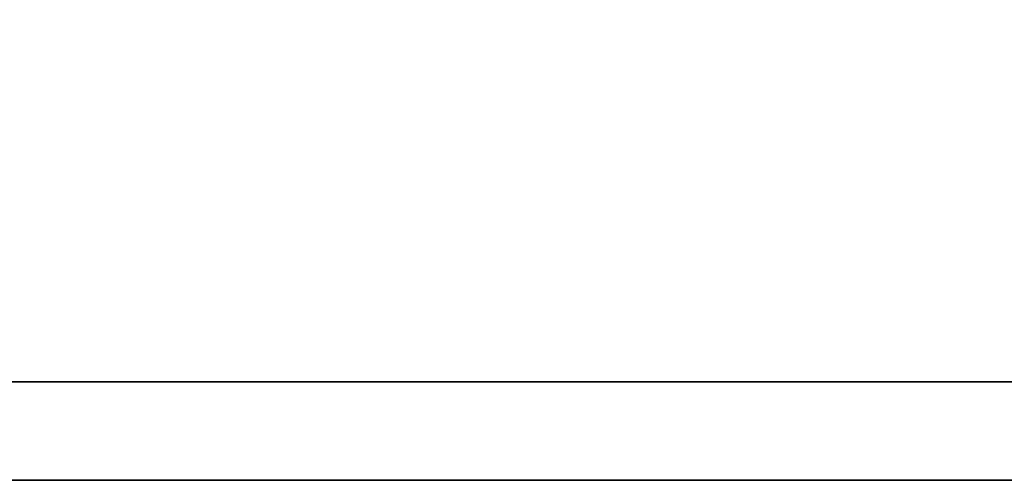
# Model space of a CAD drawing. Header units: millimetres. Extents: x 716 to 1311, y 158 to 389.
# Tile 33 of 48: x 1152.84 to 1157.02, y 216.34 to 218.3. Entities that reach past the tile are written whole.
import ezdxf

# ---------------------------------------------------------------- set-up
doc = ezdxf.new("R2010")
doc.units = ezdxf.units.MM
doc.header["$LTSCALE"] = 10
doc.layers.add('DIM', color=4, linetype='Continuous')
doc.layers.add('layer 1', color=7, linetype='Continuous')

# ---------------------------------------------------------------- blocks, each defined once
blk = doc.blocks.new('TBI MOTION logo(完整正式版)')
at = {"layer": 'layer 1', "color": 22, "lineweight": 35}
blk.add_open_spline([(75.90875, -9.47875), (75.90875, -9.47875), (75.90875, -12.28625), (75.90875, -12.28625), (75.90875, -12.28625), (75.90875, -12.28625), (75.90875, -12.47875), (75.90875, -12.47875), (75.90875, -12.47875), (75.90875, -12.47875), (75.71625, -12.47875), (75.71625, -12.47875), (75.71625, -12.47875), (75.71625, -12.47875), (-88.32875, -12.47875), (-88.32875, -12.47875), (-88.32875, -12.47875), (-88.32875, -12.47875), (-88.32875, -13.29375), (-88.32875, -13.29375), (-88.32875, -13.29375), (-88.32875, -13.29375), (82.89125, -13.29375), (82.89125, -13.29375), (82.89125, -13.29375), (82.89125, -13.29375), (75.90875, -9.47875), (75.90875, -9.47875)], degree=3, knots=[0, 0, 0, 0, 0.1428571, 0.1428571, 0.1428571, 0.1428572, 0.2857143, 0.2857143, 0.2857143, 0.2857143, 0.4285714, 0.4285714, 0.4285714, 0.4285714, 0.5714286, 0.5714286, 0.5714286, 0.5714286, 0.7142857, 0.7142857, 0.7142857, 0.7142857, 0.8571429, 0.8571429, 0.8571429, 0.8571429, 1, 1, 1, 1], dxfattribs=at)

msp = doc.modelspace()

# ---------------------------------------------------------------- block references
at = {"layer": 'DIM', "color": 7, "xscale": 0.512275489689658, "yscale": 0.512275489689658, "zscale": 0.512275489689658}
msp.add_blockref('TBI MOTION logo(完整正式版)', (1143.8176, 223.1518), dxfattribs=at)

doc.saveas('drawing.dxf')
